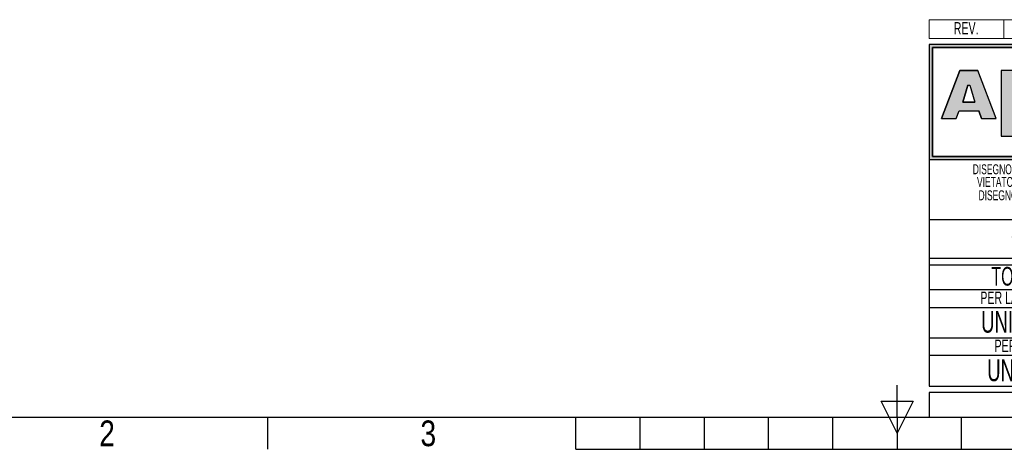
# Model space of a CAD drawing. Header units: millimetres. Extents: x -149 to 420, y 0 to 297.
# Tile 20 of 46: x 69 to 227, y 0 to 69. Entities that reach past the tile are written whole.
import ezdxf
from ezdxf.enums import TextEntityAlignment as Align

# ---------------------------------------------------------------- set-up
doc = ezdxf.new("R2010")
doc.units = ezdxf.units.MM
doc.layers.add('CARTIGLIO', color=140, linetype='Continuous')
doc.styles.add('SLDTEXTSTYLE0', font='TXT', dxfattribs={"width": 0.638298})
doc.styles.add('SLDTEXTSTYLE1', font='TXT', dxfattribs={"width": 0.675})
doc.styles.add('SLDTEXTSTYLE2', font='TXT', dxfattribs={"width": 0.821468})

# ---------------------------------------------------------------- blocks, each defined once
blk = doc.blocks.new('SW_NOTE_0_3')
at = {"layer": 'CARTIGLIO', "color": 0, "insert": (2.34, 2.58), "char_height": 2, "attachment_point": 2, "style": 'SLDTEXTSTYLE0'}
blk.add_mtext('REV.', dxfattribs=at)
blk = doc.blocks.new('SW_NOTE_0_4')
at = {"layer": 'CARTIGLIO', "color": 0, "insert": (14.06, 4.51), "char_height": 3.5, "attachment_point": 2, "style": 'SLDTEXTSTYLE0'}
blk.add_mtext('UNI-EN 12020-2', dxfattribs=at)
blk = doc.blocks.new('SW_NOTE_0_5')
at = {"layer": 'CARTIGLIO', "color": 0, "insert": (13.86, 2.58), "char_height": 2, "attachment_point": 2, "style": 'SLDTEXTSTYLE0'}
blk.add_mtext('PER PROFILI IN ALLUMINIO', dxfattribs=at)
blk = doc.blocks.new('SW_NOTE_0_6')
at = {"layer": 'CARTIGLIO', "color": 0, "insert": (15.68, 4.51), "char_height": 3.5, "attachment_point": 2, "style": 'SLDTEXTSTYLE0'}
blk.add_mtext('UNI-ISO 2768 mH', dxfattribs=at)
blk = doc.blocks.new('SW_NOTE_0_7')
at = {"layer": 'CARTIGLIO', "color": 0, "insert": (18.3, 2.58), "char_height": 2, "attachment_point": 2, "style": 'SLDTEXTSTYLE0'}
blk.add_mtext('PER LAVORAZIONI MECCANICHE', dxfattribs=at)
blk = doc.blocks.new('SW_NOTE_0_9')
at = {"layer": 'CARTIGLIO', "color": 0, "char_height": 1.6, "attachment_point": 2, "style": 'SLDTEXTSTYLE0'}
for s, insert in [("DISEGNO DI PROPRIETA'", (10.28, 2.06)), ('ALUSIC srl', (25.45, 2.06)), (". A TERMINI DI LEGGE E'", (39.41, 2.06))]:
    blk.add_mtext(s, dxfattribs=dict(at, insert=insert))
blk = doc.blocks.new('SW_NOTE_0_12')
at = {"layer": 'CARTIGLIO', "color": 0, "insert": (27.34, 2.06), "char_height": 1.6, "attachment_point": 2, "style": 'SLDTEXTSTYLE0'}
blk.add_mtext('VIETATO RIPRODURRE O COMUNICARNE A TERZI IL CONTENUTO.', dxfattribs=at)
blk = doc.blocks.new('SW_NOTE_0_13')
at = {"layer": 'CARTIGLIO', "color": 0, "insert": (28.04, 2.06), "char_height": 1.6, "attachment_point": 2, "style": 'SLDTEXTSTYLE0'}
blk.add_mtext('DISEGNO ESEGUITO CON CAD NON SONO AMMESSE VARIAZIONI', dxfattribs=at)
blk = doc.blocks.new('SW_NOTE_0_14')
at = {"layer": 'CARTIGLIO', "color": 0, "insert": (21.07, 5.8), "char_height": 4.5, "attachment_point": 2, "style": 'SLDTEXTSTYLE1'}
blk.add_mtext('CONFIDENZIALE', dxfattribs=at)
blk = doc.blocks.new('SW_NOTE_0_15')
at = {"layer": 'CARTIGLIO', "color": 0, "insert": (23.94, 3.87), "char_height": 3, "attachment_point": 2, "style": 'SLDTEXTSTYLE0'}
blk.add_mtext('TOLLERANZE DI LAVORAZIONE', dxfattribs=at)
blk = doc.blocks.new('SW_NOTE_0_29')
at = {"layer": 'CARTIGLIO', "color": 0, "insert": (85.41, 3.22), "char_height": 2.5, "attachment_point": 2, "style": 'SLDTEXTSTYLE0'}
blk.add_mtext("ATTENZIONE: NON INTERPRETARE IL DISEGNO. IN CASO DI QUOTE MANCANTI O POCO CHIARE CONSULTARE L'UFFICIO TECNICO", dxfattribs=at)
blk = doc.blocks.new('Cartiglio ALUSIC particolari STD')
at = {"layer": 'CARTIGLIO'}
h = blk.add_hatch(color=256, dxfattribs=at)
h.paths.add_polyline_path([(175.68, 247.71), (175.68, 229.21), (220.68, 229.21), (220.68, 247.71)], flags=0)
h.paths.add_polyline_path([(176.18, 229.71), (176.18, 247.21), (220.18, 247.21), (220.18, 229.71)], flags=0)
h = blk.add_hatch(color=256, dxfattribs=at)
h.paths.add_polyline_path([(180, 235.82), (180.47, 237.03), (183.63, 237.03), (184.1, 235.82), (186.46, 235.82), (183.49, 243.51), (180.61, 243.51), (177.64, 235.82)], flags=0)
h.paths.add_polyline_path([(181.1, 238.44), (181.88, 241.17), (182.22, 241.17), (183, 238.44)], flags=0)
blk.add_hatch(color=256, dxfattribs=at).paths.add_polyline_path([(189.73, 243.51), (187.26, 243.51), (187.26, 232.98), (216.35, 232.98), (216.35, 234.07), (189.73, 234.07)], flags=0)
at = {"color": 161, "linetype": 'Continuous', "lineweight": 18}
for p, q in [((175.68, 248.71), (175.68, 251.71)), ((175.68, 251.71), (375.33, 251.71)), ((187.68, 251.71), (187.68, 248.71)), ((175.68, 248.71), (375.33, 248.71))]:
    blk.add_line(p, q, dxfattribs=at)
at = {"layer": 'CARTIGLIO'}
for p, q in [((175.68, 247.71), (175.68, 229.21)), ((175.68, 247.71), (175.68, 192.71)), ((235.68, 247.71), (175.68, 247.71)), ((220.68, 247.71), (175.68, 247.71)), ((175.68, 247.71), (175.68, 229.21)), ((175.68, 247.71), (175.68, 213.26)), ((176.18, 229.71), (176.18, 247.21)), ((176.18, 247.21), (176.18, 229.71)), ((176.18, 247.21), (220.18, 247.21)), ((220.18, 247.21), (176.18, 247.21)), ((180.61, 243.51), (177.64, 235.82)), ((177.64, 235.82), (180.61, 243.51)), ((183.49, 243.51), (180.61, 243.51)), ((180.61, 243.51), (183.49, 243.51)), ((186.46, 235.82), (183.49, 243.51)), ((186.46, 235.82), (183.49, 243.51)), ((189.73, 243.51), (187.26, 243.51)), ((187.26, 243.51), (187.26, 232.98)), ((189.73, 243.51), (187.26, 243.51)), ((187.26, 243.51), (187.26, 232.98)), ((181.1, 238.44), (181.88, 241.17)), ((181.88, 241.17), (181.1, 238.44)), ((181.88, 241.17), (182.22, 241.17)), ((181.88, 241.17), (182.22, 241.17)), ((182.22, 241.17), (183, 238.44)), ((182.22, 241.17), (183, 238.44)), ((183, 238.44), (181.1, 238.44)), ((181.1, 238.44), (183, 238.44)), ((180, 235.82), (180.47, 237.03)), ((180, 235.82), (180.47, 237.03)), ((180.47, 237.03), (183.63, 237.03)), ((180.47, 237.03), (183.63, 237.03)), ((184.1, 235.82), (183.63, 237.03)), ((183.63, 237.03), (184.1, 235.82)), ((177.64, 235.82), (180, 235.82)), ((177.64, 235.82), (180, 235.82)), ((184.1, 235.82), (186.46, 235.82)), ((184.1, 235.82), (186.46, 235.82)), ((187.26, 232.98), (216.35, 232.98)), ((187.26, 232.98), (216.35, 232.98)), ((175.68, 229.21), (220.68, 229.21)), ((175.68, 229.21), (235.68, 229.21)), ((220.18, 229.71), (176.18, 229.71)), ((176.18, 229.71), (220.18, 229.71)), ((235.68, 219.48), (175.68, 219.48)), ((235.68, 213.26), (175.68, 213.26)), ((175.68, 212.26), (235.68, 212.26)), ((175.68, 212.26), (175.68, 192.71)), ((235.66, 208.2), (175.66, 208.2)), ((175.68, 205.39), (216.68, 205.39)), ((216.68, 200.46), (175.68, 200.46)), ((175.69, 197.68), (216.7, 197.68)), ((175.68, 192.71), (235.68, 192.71)), ((375.33, 191.71), (175.68, 191.71)), ((175.68, 191.71), (175.68, 187.71)), ((175.68, 187.71), (375.33, 187.71))]:
    blk.add_line(p, q, dxfattribs=at)
at = {"layer": 'CARTIGLIO', "linetype": 'Continuous'}
blk.add_line((175.67, 187.71), (375.33, 187.71), dxfattribs=at)
at = {"layer": 'CARTIGLIO', "color": 140}
for name, p in [('SW_NOTE_0_3', (179.27, 248.75)), ('SW_NOTE_0_9', (180.68, 226.37)), ('SW_NOTE_0_12', (178.06, 224.33)), ('SW_NOTE_0_13', (177.34, 222.18)), ('SW_NOTE_0_14', (183.94, 213.18)), ('SW_NOTE_0_15', (181.24, 208.03)), ('SW_NOTE_0_7', (179.3, 205.36)), ('SW_NOTE_0_6', (180.46, 200.31)), ('SW_NOTE_0_5', (183.56, 197.62)), ('SW_NOTE_0_4', (181.99, 192.5)), ('SW_NOTE_0_29', (189.34, 187.73))]:
    blk.add_blockref(name, p, dxfattribs=at)
for tag, height, style, width, p in [('AUTOATTR1', 3.5, 'SLDTEXTSTYLE0', 0.638298, (284.73, 231.41)), ('AUTOATTR2', 3.5, 'SLDTEXTSTYLE0', 0.638298, (283.4, 225.14)), ('AUTOATTR6', 5, 'SLDTEXTSTYLE1', 0.675, (353.2, 221.01)), ('AUTOATTR11', 3.5, 'SLDTEXTSTYLE0', 0.638298, (284.57, 219.12)), ('AUTOATTR8', 4, 'SLDTEXTSTYLE0', 0.638298, (280.95, 207.72)), ('AUTOATTR9', 4, 'SLDTEXTSTYLE0', 0.638298, (279.83, 198.14)), ('AUTOATTR0', 4, 'SLDTEXTSTYLE0', 0.638298, (310.74, 198.03))]:
    blk.add_attdef(tag, text='', height=height, dxfattribs=dict(at, style=style, width=width)).set_placement(p, align=Align.TOP_CENTER)
for tag in ['AUTOATTR3', 'AUTOATTR4', 'AUTOATTR5', 'AUTOATTR7', 'AUTOATTR10', 'AUTOATTR12', 'AUTOATTR13']:
    blk.add_attdef(tag, (0, 0), '', height=4, dxfattribs=at)

msp = doc.modelspace()

# ---------------------------------------------------------------- linework, layer by layer
at = {"layer": 'CARTIGLIO', "linetype": 'Continuous'}
for p, q in [((210.00376, 5.171), (210.00376, 10.34522)), ((207.41665, 7.75811), (212.59086, 7.75811)), ((210.00376, 2.58389), (207.41665, 7.75811)), ((212.59086, 7.75811), (210.00376, 2.58389)), ((5.18012, 5.171), (414.8274, 5.171)), ((108.66444, -0.00321), (108.66444, 5.171)), ((158.2616, -0.00321), (158.2616, 5.171)), ((168.61003, -0.00321), (168.61003, 5.171)), ((178.95846, -0.00321), (178.95846, 5.171)), ((189.30689, -0.00321), (189.30689, 5.171)), ((199.65532, -0.00321), (199.65532, 5.171)), ((210.00376, 5.171), (210.00376, -0.00321)), ((215.17583, 5.171), (414.8274, 5.171)), ((220.35219, -0.00321), (220.35219, 5.171)), ((158.2616, -0.00321), (261.74592, -0.00321))]:
    msp.add_line(p, q, dxfattribs=at)
at = {"layer": 'CARTIGLIO'}
msp.add_line((215.1774, 5.171), (414.8274, 5.171), dxfattribs=at)

# ---------------------------------------------------------------- block references
msp.add_blockref('Cartiglio ALUSIC particolari STD', (39.50217, -182.54229), dxfattribs=at)

# ---------------------------------------------------------------- texts
at = {"layer": 'CARTIGLIO', "char_height": 4.13937, "attachment_point": 2, "style": 'SLDTEXTSTYLE2'}
for s, insert in [('2', (82.7497, 4.63707)), ('3', (134.49186, 4.63707))]:
    msp.add_mtext(s, dxfattribs=dict(at, insert=insert))

doc.saveas('drawing.dxf')
